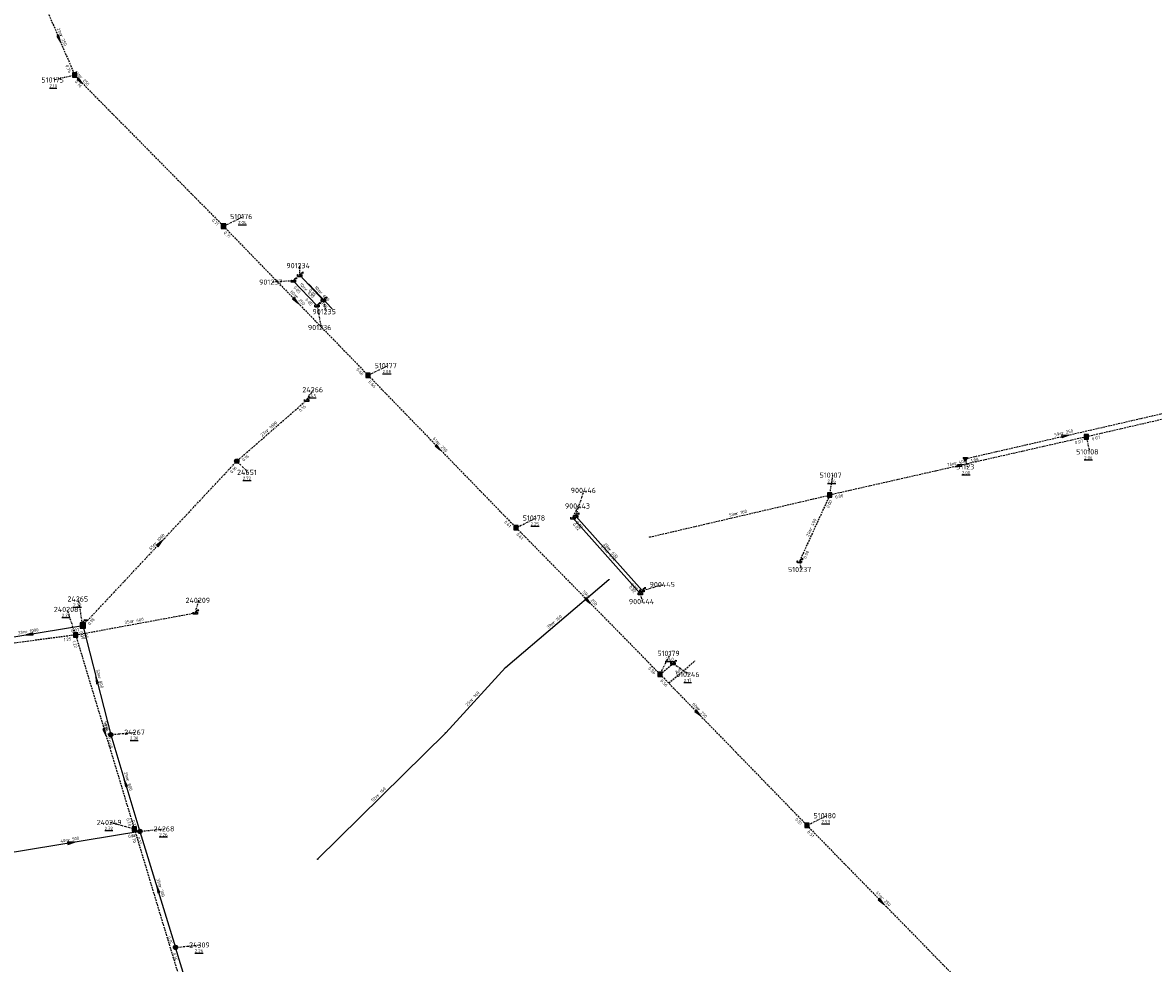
# Model space of a CAD drawing. Extents: x 188323 to 208361, y 565368 to 574910.
# Tile 215 of 256: x 203796 to 204121, y 570016 to 570286. Entities that reach past the tile are written whole.
import ezdxf

# ---------------------------------------------------------------- set-up
doc = ezdxf.new("R2010")
doc.units = 0
for name, pattern in [('BORDER', [1.75, 0.5, -0.25, 0.5, -0.25, 0, -0.25]), ('DASHDOT', [1, 0.5, -0.25, 0, -0.25]), ('DASHED', [0.75, 0.5, -0.25])]:
    doc.linetypes.add(name, pattern=pattern)
doc.layers.get('0').update_dxf_attribs({"linetype": 'CONTINUOUS'})
for name, color, linetype in [('RIO-AFM', 7, 'CONTINUOUS'), ('RIO-BOK', 7, 'CONTINUOUS'), ('RIO-DET', 7, 'CONTINUOUS'), ('RIO-KNP', 7, 'CONTINUOUS'), ('RIO-KNR', 7, 'CONTINUOUS'), ('RIO-LAG', 7, 'CONTINUOUS'), ('RIO-LAG_0B', 7, 'CONTINUOUS'), ('RIO-LAG_1B', 7, 'DASHED'), ('RIO-LAG_2B', 7, 'DASHED'), ('RIO-LAG_4', 7, 'BORDER'), ('RIO-LEN', 7, 'CONTINUOUS'), ('RIO-MVD', 1, 'CONTINUOUS'), ('RIO-VRB', 6, 'DASHDOT'), ('RIO-VRH', 7, 'CONTINUOUS')]:
    doc.layers.add(name, color=color, linetype=linetype)
doc.styles.add('RIO-TXT', font='isocp.shx')

# ---------------------------------------------------------------- blocks, each defined once
blk = doc.blocks.new('L_VHR')
blk.add_lwpolyline([(-0.5, 0), (0.5, 0), (-0.5, 0.15), (-0.5, -0.15), (0.5, 0)])
blk = doc.blocks.new('K_IPR')
blk.add_lwpolyline([(-0.5, -0.5), (0.5, -0.5), (0.5, 0.5), (-0.5, 0.5)], close=True)
blk.add_solid([(-0.5, 0.5), (0.5, 0.5), (-0.5, -0.5), (0.5, -0.5)])
at = {"style": 'RIO-TXT', "flags": 1}
blk.add_attdef('KNOOPNAAM', (2, 2), '', height=1, dxfattribs=at)
blk = doc.blocks.new('K_UTB')
blk.add_lwpolyline([(0.5, 0.15), (0.5, -0.3), (-0.5, -0.3), (-0.5, 0.15), (-0.45, 0.15), (-0.45, -0.25), (0, -0.25), (0.45, -0.25), (0.45, 0.15)], close=True)
blk.add_lwpolyline([(0.85, 0.6), (0.55, 0.65), (0.614828, 0.459583), (0.850842, 0.598937)])
blk.add_arc((0.85, -0.25), 0.85, 90, 180)
at = {"style": 'RIO-TXT', "flags": 1}
blk.add_attdef('KNOOPNAAM', (2, 2), '', height=1, dxfattribs=at)
blk = doc.blocks.new('K_OVL')
for points in [[(0.6, 0.6), (-0.6, 0.6), (-0.6, -0.6), (0.6, -0.6)], [(1, 1.25), (0.474823, 0.983111), (0.413034, 1.369554)]]:
    blk.add_lwpolyline(points, close=True)
blk.add_arc((0.81571, 0.439293), 0.83139, 77.193131, 168.854604)
blk.add_solid([(-0.6, 0.6), (0.6, 0.6), (-0.6, -0.6), (0.6, -0.6)])
at = {"style": 'RIO-TXT', "flags": 1}
blk.add_attdef('KNOOPNAAM', (2, 2), '', height=1, dxfattribs=at)
blk = doc.blocks.new('K_IPG')
blk.add_circle((0, 0), 0.5)
for points in [[(0, 0), (-0.5, 0), (-0.433013, 0.25)], [(0, 0), (-0.433013, -0.25), (-0.5, 0)], [(0, 0), (-0.433013, 0.25), (-0.25, 0.433013)], [(0, 0), (-0.25, -0.433013), (-0.433013, -0.25)], [(0, 0), (-0.25, 0.433013), (0, 0.5)], [(0, 0), (0, -0.5), (-0.25, -0.433013)], [(0, 0), (0, 0.5), (0.25, 0.433013)], [(0, 0), (0.25, 0.433013), (0.433013, 0.25)], [(0, 0), (0.433013, 0.25), (0.5, 0)], [(0, 0), (0.5, 0), (0.433013, -0.25)], [(0, 0), (0.433013, -0.25), (0.25, -0.433013)], [(0, 0), (0.25, -0.433013), (0, -0.5)]]:
    blk.add_solid(points)
at = {"style": 'RIO-TXT', "flags": 1}
blk.add_attdef('KNOOPNAAM', (2, 2), '', height=1, dxfattribs=at)
blk = doc.blocks.new('K_FIC')
blk.add_circle((0, 0), 0.0625)
at = {"style": 'RIO-TXT', "flags": 1}
blk.add_attdef('KNOOPNAAM', (2, 2), '', height=1, dxfattribs=at)
blk = doc.blocks.new('K_IPD')
blk.add_lwpolyline([(-0.496027, 0.307994), (0.503973, 0.307994), (0.003973, -0.558031)], close=True)
blk.add_solid([(-0.496027, 0.307994), (0.503973, 0.307994), (0.003973, -0.558031)])
at = {"style": 'RIO-TXT', "flags": 1}
blk.add_attdef('KNOOPNAAM', (2, 2), '', height=1, dxfattribs=at)
blk = doc.blocks.new('902_05______510179____510246_')
at = {"layer": 'RIO-LAG_1B'}
blk.add_line((0, 0), (7.516, 6.321), dxfattribs=at)
at = {"layer": 'RIO-LEN', "style": 'RIO-TXT'}
blk.add_text('5m', height=0.9, rotation=40.0588, dxfattribs=at).set_placement((2.4029, 2.674))
blk = doc.blocks.new('1365_90______901234____901235_')
at = {"layer": 'RIO-LAG'}
blk.add_line((0, 0), (6.776, -7.109), dxfattribs=at)
at = {"layer": 'RIO-AFM', "style": 'RIO-TXT'}
blk.add_text('r 630', height=0.9, rotation=313.6015, dxfattribs=at).set_placement((3.1914, -2.6229))
at = {"layer": 'RIO-BOK', "style": 'RIO-TXT'}
for p in [(-0.0474, -1.9792), (3.3069, -5.4974)]:
    blk.add_text('0.05', height=0.9, rotation=313.6015, dxfattribs=at).set_placement(p)
at = {"layer": 'RIO-LEN', "style": 'RIO-TXT'}
blk.add_text('10m', height=0.9, rotation=313.6015, dxfattribs=at).set_placement((1.701, -1.0595))

msp = doc.modelspace()

# ---------------------------------------------------------------- linework, layer by layer
at = {"layer": 'RIO-LAG'}
for p, q in [((203875.936, 570213.568), (203882.704, 570206.464)), ((203880.88, 570204.864), (203874.096, 570211.968)), ((203954.32, 570144), (203973.664, 570122.304)), ((203974.176, 570123.136), (203955.12, 570144.512)), ((203935.008, 570101.056), (203964.672, 570126.272)), ((203917.824, 570082.368), (203935.008, 570101.056)), ((203881.072, 570046.08), (203917.824, 570082.368))]:
    msp.add_line(p, q, dxfattribs=at)
at = {"layer": 'RIO-LAG_0B'}
for p, q in [((203783.2, 570108.096), (203813.696, 570113.088)), ((203813.696, 570113.088), (203821.696, 570081.792)), ((203821.696, 570081.792), (203830.096, 570054.08)), ((203830.096, 570054.08), (203790.592, 570047.488)), ((203830.096, 570054.08), (203840.304, 570020.8)), ((203850.4, 569987.584), (203840.304, 570020.8))]:
    msp.add_line(p, q, dxfattribs=at)
at = {"layer": 'RIO-LAG_1B'}
for p, q in [((203802.496, 570291.776), (203811.36, 570270.976)), ((203854.064, 570227.648), (203895.552, 570184.896)), ((204177.312, 570184.576), (204101.664, 570167.232)), ((204101.664, 570167.232), (204028.032, 570150.528)), ((203976.368, 570138.496), (204028.032, 570150.528)), ((204028.032, 570150.528), (204019.328, 570131.52)), ((203938.032, 570141.184), (203979.328, 570099.136)), ((203811.632, 570110.4), (203845.952, 570116.736)), ((203811.632, 570110.4), (203750.944, 570102.4)), ((203811.632, 570110.4), (203828.48, 570054.72)), ((203979.328, 570099.136), (203983.04, 570102.272)), ((203828.48, 570054.72), (203866.96, 569927.488)), ((204021.472, 570055.808), (204064.256, 570012.032))]:
    msp.add_line(p, q, dxfattribs=at)
for points in [[(203811.36, 570270.976), (203814.544, 570267.648), (203854.064, 570227.648)], [(203895.552, 570184.896), (203935.808, 570143.424), (203938.032, 570141.184)], [(203979.328, 570099.136), (204001.072, 570076.8), (204021.472, 570055.808)]]:
    msp.add_lwpolyline(points, dxfattribs=at)
at = {"layer": 'RIO-LAG_2B'}
msp.add_line((204066.944, 570160.96), (204124.192, 570174.08), dxfattribs=at)
at = {"layer": 'RIO-LAG_4'}
for p, q in [((203857.888, 570160.256), (203877.904, 570177.728)), ((203813.696, 570113.088), (203857.888, 570160.256))]:
    msp.add_line(p, q, dxfattribs=at)
at = {"layer": 'RIO-VRB'}
for p, q in [((203811.36, 570270.97), (203805.6521, 570269.5902)), ((203854.07, 570227.63), (203859.7786, 570230.408)), ((203875.94, 570213.56), (203875.9397, 570216.335)), ((203874.1, 570211.96), (203868.1176, 570211.6031)), ((203880.88, 570204.85), (203882.1076, 570198.5823)), ((203882.71, 570206.45), (203883.4171, 570203.1368)), ((203895.55, 570184.88), (203901.2586, 570187.658)), ((203877.9, 570177.7), (203879.8764, 570180.7558)), ((204101.67, 570167.22), (204102.5506, 570162.922)), ((203857.88, 570160.23), (203861.1418, 570157.042)), ((204066.95, 570160.97), (204067.4835, 570158.6416)), ((204028.03, 570150.52), (204028.9106, 570156.218)), ((203955.12, 570144.52), (203957.539, 570151.8686)), ((203954.32, 570144.03), (203955.8572, 570147.3932)), ((203938.03, 570141.17), (203943.7386, 570143.948)), ((204019.33, 570131.5), (204019.8635, 570129.1716)), ((203973.67, 570122.3), (203974.2035, 570119.9716)), ((203974.18, 570123.12), (203980.1627, 570124.875)), ((203813.7, 570113.06), (203812.4702, 570120.7273)), ((203845.95, 570116.75), (203847.0014, 570120.3397)), ((203811.63, 570110.38), (203809.2089, 570117.7279)), ((203979.33, 570099.16), (203982.3669, 570105.1214)), ((203983.04, 570102.28), (203987.6934, 570099.0747)), ((203821.7, 570081.8), (203828.775, 570082.5)), ((204021.48, 570055.8), (204027.1886, 570058.578)), ((203828.48, 570054.71), (203821.5121, 570056.6365)), ((203830.1, 570054.1), (203837.175, 570054.8)), ((203840.3, 570020.8), (203847.375, 570021.5))]:
    msp.add_line(p, q, dxfattribs=at)

# ---------------------------------------------------------------- block references
at = {"layer": 'RIO-DET'}
for name, p in [('1365_90______901234____901235_', (203878.432, 570211.072)), ('902_05______510179____510246_', (203981.824, 570096.64))]:
    msp.add_blockref(name, p, dxfattribs=at)
at = {"layer": 'RIO-KNP', "xscale": 1.25, "yscale": 1.25, "zscale": 1.25}
for name, p in [('K_IPR', (203811.36, 570270.976)), ('K_IPR', (203854.064, 570227.648)), ('K_UTB', (203875.936, 570213.568)), ('K_UTB', (203874.096, 570211.968)), ('K_UTB', (203882.704, 570206.464)), ('K_UTB', (203880.88, 570204.864)), ('K_IPR', (203895.552, 570184.896)), ('K_UTB', (203877.904, 570177.728)), ('K_IPR', (204101.664, 570167.232)), ('K_IPD', (204066.944, 570160.96)), ('K_IPG', (203857.888, 570160.256)), ('K_IPR', (204028.032, 570150.528)), ('K_UTB', (203955.12, 570144.512)), ('K_IPR', (203938.032, 570141.184)), ('K_UTB', (203954.32, 570144)), ('K_FIC', (203976.368, 570138.496)), ('K_UTB', (204019.328, 570131.52)), ('K_FIC', (203964.672, 570126.272)), ('K_UTB', (203973.664, 570122.304)), ('K_UTB', (203974.176, 570123.136)), ('K_UTB', (203845.952, 570116.736)), ('K_OVL', (203813.696, 570113.088)), ('K_IPR', (203811.632, 570110.4)), ('K_UTB', (203983.04, 570102.272)), ('K_FIC', (203935.008, 570101.056)), ('K_IPR', (203979.328, 570099.136)), ('K_IPG', (203821.696, 570081.792)), ('K_FIC', (203917.824, 570082.368)), ('K_IPR', (203828.48, 570054.72)), ('K_IPG', (203830.096, 570054.08)), ('K_IPR', (204021.472, 570055.808)), ('K_FIC', (203881.072, 570046.08)), ('K_IPG', (203840.304, 570020.8))]:
    msp.add_blockref(name, p, dxfattribs=at)
at = {"layer": 'RIO-VRH', "xscale": 2, "yscale": 2, "zscale": 2}
for p, rotation in [((203806.925, 570281.375), 293.0923), ((203812.95, 570269.305), 313.6847), ((203874.81, 570206.255), 314.1408), ((204095.57, 570167.53), 12.9085), ((203915.675, 570164.14), 314.1424), ((204064.85, 570158.87), 192.7761), ((203835.79, 570136.645), 46.87), ((203958.68, 570120.165), 314.5163), ((203798.45, 570110.58), 189.2358), ((203817.7, 570097.43), 464.3625), ((203990.2, 570087.975), 314.1863), ((203820.055, 570082.545), 286.8472), ((203825.9, 570067.95), 466.8773), ((203810.35, 570050.8), 369.4849), ((203835.2, 570037.45), 467.0375), ((204042.87, 570033.905), 314.3362)]:
    msp.add_blockref('L_VHR', p, dxfattribs=dict(at, rotation=rotation))

# ---------------------------------------------------------------- texts
at = {"layer": 'RIO-AFM', "style": 'RIO-TXT'}
for s, rotation, p in [('r 250', 293.0923, (203807.0733, 570282.3193)), ('r 250', 313.6847, (203812.7525, 570270.2371)), ('r 250', 314.1408, (203874.6177, 570207.1976)), ('r 630', 313.6437, (203877.2944, 570209.3384)), ('r 1000', 41.1047, (203866.7473, 570168.6315)), ('r 250', 12.9085, (204094.6687, 570167.8364)), ('r 250', 314.1424, (203915.4822, 570165.0822)), ('r 400', 372.7761, (204063.9436, 570159.2012)), ('r 160', 13.1285, (204001.2973, 570144.7979)), ('r 400', 425.4134, (204022.8827, 570140.4836)), ('r 1000', 46.87, (203834.6866, 570136.1983)), ('r 630', 311.6891, (203963.8359, 570134.1087)), ('r 630', 311.6949, (203964.4908, 570134.7634)), ('r 250', 314.5163, (203958.4814, 570121.1061)), ('r 160', 40.4042, (203948.8991, 570113.5206)), ('r 400', 10.5137, (203827.9024, 570113.9088)), ('r 1000', 9.2358, (203797.3035, 570110.9001)), ('r 800', 284.3625, (203817.9929, 570098.3415)), ('r 160', 47.3905, (203925.5037, 570091.4423)), ('r 250', 314.1863, (203990.0004, 570088.9113)), ('r 315', 286.8472, (203820.316, 570083.4706)), ('r 800', 286.8773, (203826.1515, 570068.8733)), ('r 160', 44.6111, (203898.5222, 570064.012)), ('r 500', 369.4849, (203809.4661, 570051.1716)), ('r 700', 287.0375, (203835.4508, 570038.3743)), ('r 250', 314.3362, (204042.6748, 570034.8473))]:
    msp.add_text(s, height=0.9, rotation=rotation, dxfattribs=at).set_placement(p)
at = {"layer": 'RIO-BOK', "style": 'RIO-TXT'}
for s, rotation, p in [('0.76', 293.0923, (203808.6874, 570273.7006)), ('0.76', 313.6847, (203811.3155, 570268.9908)), ('0.71', 314.6588, (203850.596, 570229.2017)), ('0.71', 314.1408, (203854.0413, 570225.6505)), ('0.05', 313.6437, (203874.0541, 570209.9808)), ('0.05', 313.6437, (203877.413, 570206.4628)), ('0.66', 314.1408, (203892.0919, 570186.4846)), ('0.66', 314.1424, (203895.5213, 570182.9005)), ('0.16', 41.1047, (203876.1375, 570174.3039)), ('0.07', 372.7761, (204098.4975, 570165.1117)), ('0.07', 372.9391, (204103.3484, 570166.1701)), ('0.16', 41.1047, (203859.8552, 570160.0955)), ('1.08', 12.9085, (204068.6272, 570159.9181)), ('0.16', 46.87, (203856.4675, 570156.6739)), ('0.00', 425.4134, (204027.8124, 570146.7051)), ('0.00', 372.7761, (204029.7054, 570149.4653)), ('0.61', 315.0045, (203934.5225, 570142.6972)), ('0.02', 311.6891, (203954.2066, 570142.0535)), ('0.02', 311.6949, (203955.0068, 570142.5435)), ('0.61', 314.5163, (203938.0142, 570139.1903)), ('0.00', 425.4134, (204021.185, 570132.1918)), ('0.02', 311.6891, (203970.2691, 570124.0384)), ('0.02', 311.6949, (203970.7789, 570124.8577)), ('0.18', 46.87, (203815.6787, 570113.1246)), ('1.25', 367.5085, (203808.2784, 570108.563)), ('0.07', 9.2358, (203810.41, 570111.1066)), ('0.07', 284.3625, (203812.6918, 570111.3562)), ('1.25', 10.5137, (203813.2618, 570109.259)), ('1.22', 286.8472, (203810.6967, 570108.6341)), ('0.56', 314.5163, (203975.8612, 570100.7415)), ('0.56', 314.1863, (203979.3028, 570097.1804)), ('0.09', 284.3625, (203819.4788, 570084.906)), ('0.09', 286.8773, (203820.7676, 570080.0536)), ('0.70', 286.8472, (203826.142, 570057.7213)), ('0.51', 314.202, (204018.0066, 570057.3873)), ('0.12', 286.8773, (203827.7425, 570057.1052)), ('0.51', 314.3362, (204021.458, 570053.8204)), ('0.12', 369.4849, (203826.8157, 570052.1553)), ('0.70', 286.835, (203827.5463, 570052.9643)), ('0.12', 287.0375, (203829.1725, 570052.351)), ('0.15', 287.0375, (203837.9379, 570023.7992)), ('0.15', 286.928, (203839.3691, 570019.0528))]:
    msp.add_text(s, height=0.9, rotation=rotation, dxfattribs=at).set_placement(p)
at = {"layer": 'RIO-KNR', "style": 'RIO-TXT'}
for s, p in [('510175', (203801.8271, 570268.8402)), ('510176', (203855.9536, 570229.658)), ('901234', (203872.1147, 570215.585)), ('901237', (203864.2926, 570210.8531)), ('901235', (203879.5921, 570202.3868)), ('901236', (203878.2826, 570197.8323)), ('510177', (203897.4336, 570186.908)), ('24266', (203876.6889, 570180.0058)), ('510108', (204098.7256, 570162.172)), ('51123', (204064.296, 570157.8916)), ('24651', (203857.9543, 570156.292)), ('510107', (204025.0856, 570155.468)), ('900446', (203953.714, 570151.1186)), ('900443', (203952.0322, 570146.6432)), ('510178', (203939.9136, 570143.198)), ('510237', (204016.0385, 570128.4216)), ('900445', (203976.3377, 570124.125)), ('24265', (203809.2827, 570119.9773)), ('240209', (203843.1764, 570119.5897)), ('900444', (203970.3785, 570119.2216)), ('240208', (203805.3839, 570116.9779)), ('510179', (203978.5419, 570104.3714)), ('510246', (203983.8684, 570098.3247)), ('24267', (203825.5875, 570081.75)), ('240249', (203817.6871, 570055.8865)), ('510180', (204023.3636, 570057.828)), ('24268', (203833.9875, 570054.05)), ('24309', (203844.1875, 570020.75))]:
    msp.add_text(s, height=1.5, dxfattribs=at).set_placement(p)
at = {"layer": 'RIO-LEN', "style": 'RIO-TXT'}
for s, rotation, p in [('23m', 293.0923, (203806.2251, 570284.3057)), ('61m', 313.6847, (203811.2598, 570271.7983)), ('10m', 313.6437, (203875.8028, 570210.9006)), ('60m', 314.1408, (203873.1125, 570208.7469)), ('27m', 41.1047, (203865.1198, 570167.2113)), ('59m', 12.9085, (204092.5633, 570167.3538)), ('61m', 314.1424, (203913.9771, 570166.6314)), ('76m', 372.7761, (204061.8374, 570158.7221)), ('53m', 13.1285, (203999.1938, 570144.3072)), ('21m', 425.4134, (204021.9854, 570138.5187)), ('65m', 46.87, (203833.21, 570134.6218)), ('29m', 311.6891, (203962.3984, 570135.7209)), ('29m', 311.6949, (203963.0531, 570136.3755)), ('59m', 314.5163, (203956.9661, 570122.6455)), ('35m', 10.5137, (203825.7786, 570113.5146)), ('39m', 40.4042, (203947.2544, 570112.1205)), ('31m', 9.2358, (203795.1715, 570110.5534)), ('32m', 284.3625, (203817.456, 570100.4337)), ('25m', 47.3905, (203924.0415, 570089.8525)), ('60m', 314.1863, (203988.494, 570090.4593)), ('58m', 286.8472, (203819.6889, 570085.5376)), ('29m', 286.8773, (203825.5234, 570070.9399)), ('52m', 44.6111, (203896.9847, 570062.4949)), ('40m', 369.4849, (203807.3359, 570050.8143)), ('35m', 287.0375, (203834.8169, 570040.4392)), ('61m', 314.3362, (204041.1644, 570036.3914))]:
    msp.add_text(s, height=0.9, rotation=rotation, dxfattribs=at).set_placement(p)
at = {"layer": 'RIO-MVD', "style": 'RIO-TXT'}
for s, p in [('%%U2.10', (203804.1221, 570267.4402)), ('%%U2.04', (203858.2486, 570228.258)), ('%%U2.08', (203899.7286, 570185.508)), ('%%U1.45', (203878.3464, 570178.6058)), ('%%U2.06', (204101.0206, 570160.772)), ('%%U2.72', (203859.6118, 570154.892)), ('%%U2.06', (204027.3806, 570154.068)), ('%%U2.00', (204065.9535, 570156.4916)), ('%%U2.25', (203942.2086, 570141.798)), ('%%U2.32', (203810.9402, 570118.5773)), ('%%U2.27', (203807.6789, 570115.5779)), ('%%U2.40', (203980.8369, 570102.9714)), ('%%U2.17', (203986.1634, 570096.9247)), ('%%U2.30', (203827.245, 570080.35)), ('%%U2.32', (203819.9821, 570054.4865)), ('%%U2.53', (204025.6586, 570056.428)), ('%%U2.26', (203835.645, 570052.65)), ('%%U2.26', (203845.845, 570019.35))]:
    msp.add_text(s, height=0.9, dxfattribs=at).set_placement(p)

doc.saveas('drawing.dxf')
